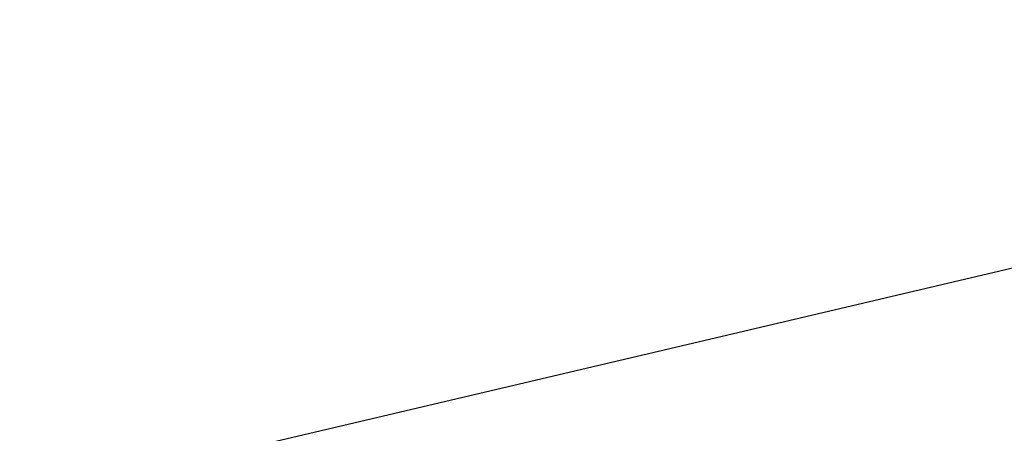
# Model space of a CAD drawing. Header units: millimetres. Extents: x 58700 to 76644, y 972 to 11123.
# Tile 178 of 256: x 62246 to 62296, y 7294 to 7315. Entities that reach past the tile are written whole.
import ezdxf

# ---------------------------------------------------------------- set-up
doc = ezdxf.new("R2010")
doc.units = ezdxf.units.MM

msp = doc.modelspace()

# ---------------------------------------------------------------- hatches: boundary and pattern name
at = {"lineweight": 13}
h = msp.add_hatch(dxfattribs=at)
h.set_pattern_fill('ANSI33', color=256, scale=50, style=0)
h.set_pattern_definition([(45, (-737.5, -83.74), (-224.5064, 224.5064), []), (45, (-513, -83.74), (-224.5064, 224.5064), [158.75, -79.375])])
h.paths.add_polyline_path([(62007.08351, 7097.51177), (62407.08355, 7097.51177), (62407.08352, 7255.04828), (62402.08077, 7255.04828), (62402.08077, 7274.80127), (62007.08351, 7274.80127)])
h.paths.add_polyline_path([(62385.84452, 7570.31053), (62385.84452, 7492.87828), (62037.07204, 7492.87828), (62037.07204, 7570.31053)], flags=16)
h.paths.add_polyline_path([(62665.49564, 7274.80127), (62665.49564, 7633.59965), (62453.28351, 7630.76385), (62453.28351, 7460.91533), (62503.28351, 7460.91533), (62503.28351, 7450.91533), (62453.28351, 7450.91533), (62453.28351, 7274.80127)])
h.paths.add_polyline_path([(62410.88351, 7450.91533), (62360.88351, 7450.91533), (62360.88351, 7460.91533), (62410.88351, 7460.91533), (62410.88351, 7630.19726), (62031.00596, 7625.12095), (62007.08351, 7601.1985), (62007.08351, 7290.80127), (62124.58214, 7290.80127), (62124.58214, 7292.80127), (62284.58214, 7292.80127), (62284.58214, 7290.80127), (62410.88351, 7290.80127)])
h.paths.add_polyline_path([(62083.36987, 7308.26795), (62083.36987, 7416.70533), (62304.40323, 7416.70533), (62304.40323, 7308.26795)])

# ---------------------------------------------------------------- linework, layer by layer
msp.add_line((62250.6435, 7291.6048), (62674.96161, 7391.26938))

doc.saveas('drawing.dxf')
